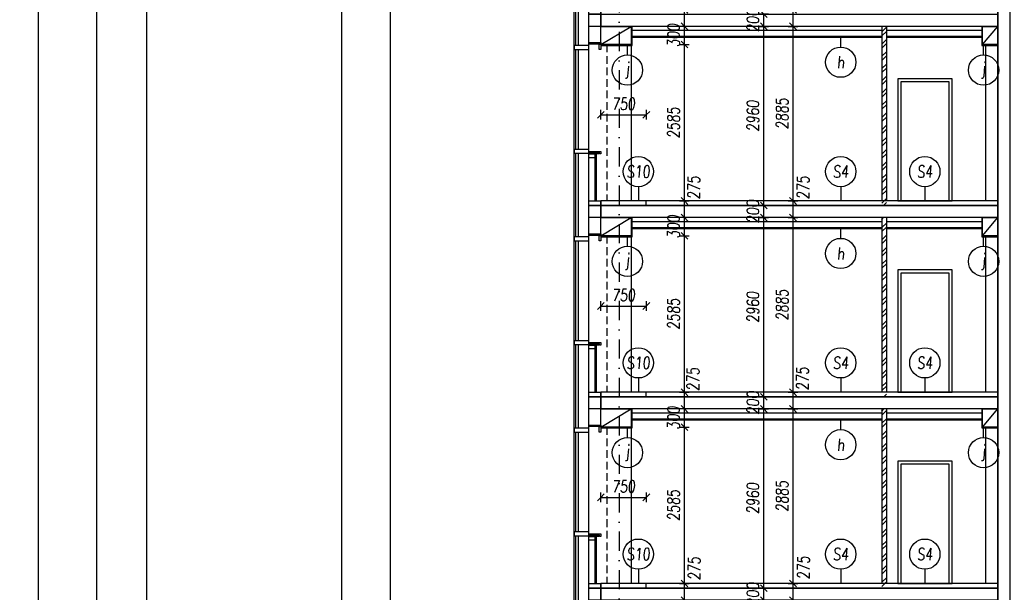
# Model space of a CAD drawing. Header units: millimetres. Extents: x -24606338 to 439687, y 151354 to 480404.
# Tile 26 of 93: x 242572 to 258820, y 201067 to 210527. Entities that reach past the tile are written whole.
import ezdxf
from ezdxf.enums import TextEntityAlignment as Align

# ---------------------------------------------------------------- set-up
doc = ezdxf.new("R2010")
doc.units = ezdxf.units.MM
doc.linetypes.add('ČERCHOVANÁ', pattern=[25.4, 12.7, -6.35, 0, -6.35])
doc.linetypes.add('ČÁRKOVANÁ', pattern=[19.05, 12.7, -6.35])
for name, color, linetype in [('DVERE', 4, 'Continuous'), ('KOTY', 7, 'Continuous'), ('KOTY - FASÁDA', 7, 'Continuous'), ('LEGENDA', 7, 'Continuous'), ('NOVA', 240, 'Continuous'), ('NOVÁ INTERIERY', 240, 'Continuous'), ('OSY', 7, 'Continuous'), ('TENKA', 4, 'Continuous'), ('TLUSTA', 2, 'Continuous'), ('ŽB', 3, 'Continuous')]:
    doc.layers.add(name, color=color, linetype=linetype)
doc.styles.add('CS-ROMANS', font='romans.shx', dxfattribs={"width": 0.75, "oblique": 5})
doc.styles.add('CS-ROMANS_100', font='romans.shx', dxfattribs={"width": 0.75, "oblique": 5, "height": 200})
doc.dimstyles.new('A_KÓTA_100', dxfattribs={"dimtxt": 200, "dimasz": 4, "dimexe": 100, "dimexo": 1500, "dimgap": 80, "dimtad": 1, "dimdec": 0, "dimdsep": 46, "dimtxsty": 'CS-ROMANS_100', "dimblk": 'KOT_CARA20', "dimcen": 90, "dimse1": 1, "dimse2": 1, "dimclrd": 256, "dimclre": 256, "dimclrt": 256, "dimadec": 0, "dimazin": 0, "dimtfac": 1, "dimtdec": 0, "dimtix": 1, "dimtmove": 2, "dimatfit": 3, "dimldrblk": 'OBLIQUE', "dimfxl": 1, "dimfxlon": 1, "dimtolj": 1, "dimarcsym": 0})

# ---------------------------------------------------------------- blocks, each defined once
blk = doc.blocks.new('A$C2F1015B4')
at = {"layer": 'NOVA'}
for points in [[(0, 2592), (-200, 2592), (-200, 2617), (0, 2617)], [(-441, 2502), (-200, 2502), (-200, 2568), (-441, 2568)], [(0, 2502), (-25, 2502), (-25, 2592), (0, 2592)], [(-441, 788), (-200, 788), (-200, 852), (-441, 852)], [(-200, 820), (0, 820), (0, 780), (-20, 780), (-20, 800), (-200, 800)], [(-200, 800), (-34, 800), (-34, 780), (-200, 780)], [(-200, 780), (-100, 780), (-100, 715), (-200, 715)], [(0, -75), (-200, -75), (-200, 0), (0, 0)], [(0, -275), (-200, -275), (-200, -75), (0, -75)]]:
    blk.add_lwpolyline(points, close=True, dxfattribs=at)
for points in [[(-441, -592), (-441, 2568)], [(-411, 852), (-411, 2502)], [(-371, 852), (-371, 2502)], [(-200, -592), (-200, 2568)], [(-411, -592), (-411, 788)], [(-371, -592), (-371, 788)], [(-100, 780), (-100, 0)], [(-75, 800), (-75, 0)]]:
    blk.add_lwpolyline(points, dxfattribs=at)
blk = doc.blocks.new('KOT_CARA20')
for p, q in [((0, 0), (-14.1, -14.1)), ((0, 20), (0, -20)), ((0, 0), (14.1, 14.1))]:
    blk.add_line(p, q)
blk = doc.blocks.new('*D2733')
at = {"layer": 'Defpoints', "color": 0, "transparency": 16777216}
for p in [(255333, 201212), (256490, 201212), (256490, 200937)]:
    blk.add_point(p, dxfattribs=at)
at = {"layer": 'KOTY', "lineweight": -2, "transparency": 16777216}
blk.add_line((255333, 200941), (255333, 201208), dxfattribs=at)
at = {"layer": 'KOTY', "lineweight": -2, "transparency": 16777216, "xscale": 4, "yscale": 4, "zscale": 4}
for p, rotation in [((255333, 201212), 90), ((255333, 200937), 270)]:
    blk.add_blockref('KOT_CARA20', p, dxfattribs=dict(at, rotation=rotation))
at = {"layer": 'KOTY', "transparency": 16777216, "insert": (255505, 201472), "char_height": 200, "attachment_point": 5, "rotation": 90, "style": 'CS-ROMANS_100'}
blk.add_mtext('\\A1;275', dxfattribs=at)
blk = doc.blocks.new('_OBLIQUE')
at = {"color": 0, "linetype": 'ByBlock', "ltscale": 15}
blk.add_line((-0.5, -0.5), (0.5, 0.5), dxfattribs=at)
blk = doc.blocks.new('*D2734')
at = {"layer": 'Defpoints', "color": 0, "transparency": 16777216}
for p in [(255333, 204097), (256490, 204097), (256490, 201212)]:
    blk.add_point(p, dxfattribs=at)
at = {"layer": 'KOTY', "lineweight": -2, "transparency": 16777216}
blk.add_line((255333, 201216), (255333, 204093), dxfattribs=at)
at = {"layer": 'KOTY', "lineweight": -2, "transparency": 16777216, "xscale": 4, "yscale": 4, "zscale": 4}
for p, rotation in [((255333, 204097), 90), ((255333, 201212), 270)]:
    blk.add_blockref('KOT_CARA20', p, dxfattribs=dict(at, rotation=rotation))
at = {"layer": 'KOTY', "transparency": 16777216, "insert": (255153, 202655), "char_height": 200, "attachment_point": 5, "rotation": 90, "style": 'CS-ROMANS_100'}
blk.add_mtext('\\A1;2885', dxfattribs=at)
blk = doc.blocks.new('*D2735')
at = {"layer": 'Defpoints', "color": 0, "transparency": 16777216}
for p in [(255333, 204372), (256490, 204372), (256490, 204097)]:
    blk.add_point(p, dxfattribs=at)
at = {"layer": 'KOTY', "lineweight": -2, "transparency": 16777216}
blk.add_line((255333, 204101), (255333, 204368), dxfattribs=at)
at = {"layer": 'KOTY', "lineweight": -2, "transparency": 16777216, "xscale": 4, "yscale": 4, "zscale": 4}
for p, rotation in [((255333, 204372), 90), ((255333, 204097), 270)]:
    blk.add_blockref('KOT_CARA20', p, dxfattribs=dict(at, rotation=rotation))
at = {"layer": 'KOTY', "transparency": 16777216, "insert": (255489, 204595), "char_height": 200, "attachment_point": 5, "rotation": 90, "style": 'CS-ROMANS_100'}
blk.add_mtext('\\A1;275', dxfattribs=at)
blk = doc.blocks.new('*D2736')
at = {"layer": 'Defpoints', "color": 0, "transparency": 16777216}
for p in [(255333, 207257), (256490, 207257), (256490, 204372)]:
    blk.add_point(p, dxfattribs=at)
at = {"layer": 'KOTY', "lineweight": -2, "transparency": 16777216}
blk.add_line((255333, 204376), (255333, 207253), dxfattribs=at)
at = {"layer": 'KOTY', "lineweight": -2, "transparency": 16777216, "xscale": 4, "yscale": 4, "zscale": 4}
for p, rotation in [((255333, 207257), 90), ((255333, 204372), 270)]:
    blk.add_blockref('KOT_CARA20', p, dxfattribs=dict(at, rotation=rotation))
at = {"layer": 'KOTY', "transparency": 16777216, "insert": (255153, 205815), "char_height": 200, "attachment_point": 5, "rotation": 90, "style": 'CS-ROMANS_100'}
blk.add_mtext('\\A1;2885', dxfattribs=at)
blk = doc.blocks.new('*D2737')
at = {"layer": 'Defpoints', "color": 0, "transparency": 16777216}
for p in [(255333, 207532), (256490, 207532), (256490, 207257)]:
    blk.add_point(p, dxfattribs=at)
at = {"layer": 'KOTY', "lineweight": -2, "transparency": 16777216}
blk.add_line((255333, 207261), (255333, 207528), dxfattribs=at)
at = {"layer": 'KOTY', "lineweight": -2, "transparency": 16777216, "xscale": 4, "yscale": 4, "zscale": 4}
for p, rotation in [((255333, 207532), 90), ((255333, 207257), 270)]:
    blk.add_blockref('KOT_CARA20', p, dxfattribs=dict(at, rotation=rotation))
at = {"layer": 'KOTY', "transparency": 16777216, "insert": (255499, 207751), "char_height": 200, "attachment_point": 5, "rotation": 90, "style": 'CS-ROMANS_100'}
blk.add_mtext('\\A1;275', dxfattribs=at)
blk = doc.blocks.new('*D2738')
at = {"layer": 'Defpoints', "color": 0, "transparency": 16777216}
for p in [(255333, 210417), (256490, 210417), (256490, 207532)]:
    blk.add_point(p, dxfattribs=at)
at = {"layer": 'KOTY', "lineweight": -2, "transparency": 16777216}
blk.add_line((255333, 207536), (255333, 210413), dxfattribs=at)
at = {"layer": 'KOTY', "lineweight": -2, "transparency": 16777216, "xscale": 4, "yscale": 4, "zscale": 4}
for p, rotation in [((255333, 210417), 90), ((255333, 207532), 270)]:
    blk.add_blockref('KOT_CARA20', p, dxfattribs=dict(at, rotation=rotation))
at = {"layer": 'KOTY', "transparency": 16777216, "insert": (255153, 208975), "char_height": 200, "attachment_point": 5, "rotation": 90, "style": 'CS-ROMANS_100'}
blk.add_mtext('\\A1;2885', dxfattribs=at)
blk = doc.blocks.new('*D2739')
at = {"layer": 'Defpoints', "color": 0, "transparency": 16777216}
for p in [(255333, 210692), (256490, 210692), (256490, 210417)]:
    blk.add_point(p, dxfattribs=at)
at = {"layer": 'KOTY', "lineweight": -2, "transparency": 16777216}
blk.add_line((255333, 210421), (255333, 210688), dxfattribs=at)
at = {"layer": 'KOTY', "lineweight": -2, "transparency": 16777216, "xscale": 4, "yscale": 4, "zscale": 4}
for p, rotation in [((255333, 210692), 90), ((255333, 210417), 270)]:
    blk.add_blockref('KOT_CARA20', p, dxfattribs=dict(at, rotation=rotation))
at = {"layer": 'KOTY', "transparency": 16777216, "insert": (255511, 210948), "char_height": 200, "attachment_point": 5, "rotation": 90, "style": 'CS-ROMANS_100'}
blk.add_mtext('\\A1;275', dxfattribs=at)
blk = doc.blocks.new('*D3006')
at = {"layer": 'Defpoints', "color": 0, "transparency": 16777216}
for p in [(253542, 201212), (254335, 201212), (254335, 200937)]:
    blk.add_point(p, dxfattribs=at)
at = {"layer": 'KOTY', "lineweight": -2, "transparency": 16777216}
blk.add_line((253542, 200941), (253542, 201208), dxfattribs=at)
at = {"layer": 'KOTY', "lineweight": -2, "transparency": 16777216, "xscale": 4, "yscale": 4, "zscale": 4}
for p, rotation in [((253542, 201212), 90), ((253542, 200937), 270)]:
    blk.add_blockref('KOT_CARA20', p, dxfattribs=dict(at, rotation=rotation))
at = {"layer": 'KOTY', "transparency": 16777216, "insert": (253703, 201460), "char_height": 200, "attachment_point": 5, "rotation": 90, "style": 'CS-ROMANS_100'}
blk.add_mtext('\\A1;275', dxfattribs=at)
blk = doc.blocks.new('*D3007')
at = {"layer": 'Defpoints', "color": 0, "transparency": 16777216}
for p in [(253542, 203797), (254335, 203797), (254335, 201212)]:
    blk.add_point(p, dxfattribs=at)
at = {"layer": 'KOTY', "lineweight": -2, "transparency": 16777216}
blk.add_line((253542, 201216), (253542, 203793), dxfattribs=at)
at = {"layer": 'KOTY', "lineweight": -2, "transparency": 16777216, "xscale": 4, "yscale": 4, "zscale": 4}
for p, rotation in [((253542, 203797), 90), ((253542, 201212), 270)]:
    blk.add_blockref('KOT_CARA20', p, dxfattribs=dict(at, rotation=rotation))
at = {"layer": 'KOTY', "transparency": 16777216, "insert": (253362, 202505), "char_height": 200, "attachment_point": 5, "rotation": 90, "style": 'CS-ROMANS_100'}
blk.add_mtext('\\A1;2585', dxfattribs=at)
blk = doc.blocks.new('*D3008')
at = {"layer": 'Defpoints', "color": 0, "transparency": 16777216}
for p in [(253542, 204097), (254335, 204097), (254335, 203797)]:
    blk.add_point(p, dxfattribs=at)
at = {"layer": 'KOTY', "lineweight": -2, "transparency": 16777216}
for p, q in [((253542, 204101), (253542, 204105)), ((253542, 203797), (253542, 204097)), ((253542, 203793), (253542, 203789))]:
    blk.add_line(p, q, dxfattribs=at)
at = {"layer": 'KOTY', "lineweight": -2, "transparency": 16777216, "xscale": 4, "yscale": 4, "zscale": 4}
for p, rotation in [((253542, 204097), 270), ((253542, 203797), 90)]:
    blk.add_blockref('KOT_CARA20', p, dxfattribs=dict(at, rotation=rotation))
at = {"layer": 'KOTY', "transparency": 16777216, "insert": (253362, 203947), "char_height": 200, "attachment_point": 5, "rotation": 90, "style": 'CS-ROMANS_100'}
blk.add_mtext('\\A1;300', dxfattribs=at)
blk = doc.blocks.new('*D3009')
at = {"layer": 'Defpoints', "color": 0, "transparency": 16777216}
for p in [(253542, 204372), (254335, 204372), (254335, 204097)]:
    blk.add_point(p, dxfattribs=at)
at = {"layer": 'KOTY', "lineweight": -2, "transparency": 16777216}
blk.add_line((253542, 204101), (253542, 204368), dxfattribs=at)
at = {"layer": 'KOTY', "lineweight": -2, "transparency": 16777216, "xscale": 4, "yscale": 4, "zscale": 4}
for p, rotation in [((253542, 204372), 90), ((253542, 204097), 270)]:
    blk.add_blockref('KOT_CARA20', p, dxfattribs=dict(at, rotation=rotation))
at = {"layer": 'KOTY', "transparency": 16777216, "insert": (253683, 204587), "char_height": 200, "attachment_point": 5, "rotation": 90, "style": 'CS-ROMANS_100'}
blk.add_mtext('\\A1;275', dxfattribs=at)
blk = doc.blocks.new('*D3010')
at = {"layer": 'Defpoints', "color": 0, "transparency": 16777216}
for p in [(253542, 206957), (254335, 206957), (254335, 204372)]:
    blk.add_point(p, dxfattribs=at)
at = {"layer": 'KOTY', "lineweight": -2, "transparency": 16777216}
blk.add_line((253542, 204376), (253542, 206953), dxfattribs=at)
at = {"layer": 'KOTY', "lineweight": -2, "transparency": 16777216, "xscale": 4, "yscale": 4, "zscale": 4}
for p, rotation in [((253542, 206957), 90), ((253542, 204372), 270)]:
    blk.add_blockref('KOT_CARA20', p, dxfattribs=dict(at, rotation=rotation))
at = {"layer": 'KOTY', "transparency": 16777216, "insert": (253362, 205665), "char_height": 200, "attachment_point": 5, "rotation": 90, "style": 'CS-ROMANS_100'}
blk.add_mtext('\\A1;2585', dxfattribs=at)
blk = doc.blocks.new('*D3011')
at = {"layer": 'Defpoints', "color": 0, "transparency": 16777216}
for p in [(253542, 207257), (254335, 207257), (254335, 206957)]:
    blk.add_point(p, dxfattribs=at)
at = {"layer": 'KOTY', "lineweight": -2, "transparency": 16777216}
for p, q in [((253542, 207261), (253542, 207265)), ((253542, 206957), (253542, 207257)), ((253542, 206953), (253542, 206949))]:
    blk.add_line(p, q, dxfattribs=at)
at = {"layer": 'KOTY', "lineweight": -2, "transparency": 16777216, "xscale": 4, "yscale": 4, "zscale": 4}
for p, rotation in [((253542, 207257), 270), ((253542, 206957), 90)]:
    blk.add_blockref('KOT_CARA20', p, dxfattribs=dict(at, rotation=rotation))
at = {"layer": 'KOTY', "transparency": 16777216, "insert": (253362, 207107), "char_height": 200, "attachment_point": 5, "rotation": 90, "style": 'CS-ROMANS_100'}
blk.add_mtext('\\A1;300', dxfattribs=at)
blk = doc.blocks.new('*D3012')
at = {"layer": 'Defpoints', "color": 0, "transparency": 16777216}
for p in [(253542, 207532), (254335, 207532), (254335, 207257)]:
    blk.add_point(p, dxfattribs=at)
at = {"layer": 'KOTY', "lineweight": -2, "transparency": 16777216}
blk.add_line((253542, 207261), (253542, 207528), dxfattribs=at)
at = {"layer": 'KOTY', "lineweight": -2, "transparency": 16777216, "xscale": 4, "yscale": 4, "zscale": 4}
for p, rotation in [((253542, 207532), 90), ((253542, 207257), 270)]:
    blk.add_blockref('KOT_CARA20', p, dxfattribs=dict(at, rotation=rotation))
at = {"layer": 'KOTY', "transparency": 16777216, "insert": (253695, 207751), "char_height": 200, "attachment_point": 5, "rotation": 90, "style": 'CS-ROMANS_100'}
blk.add_mtext('\\A1;275', dxfattribs=at)
blk = doc.blocks.new('*D3013')
at = {"layer": 'Defpoints', "color": 0, "transparency": 16777216}
for p in [(253542, 210117), (254335, 210117), (254335, 207532)]:
    blk.add_point(p, dxfattribs=at)
at = {"layer": 'KOTY', "lineweight": -2, "transparency": 16777216}
blk.add_line((253542, 207536), (253542, 210113), dxfattribs=at)
at = {"layer": 'KOTY', "lineweight": -2, "transparency": 16777216, "xscale": 4, "yscale": 4, "zscale": 4}
for p, rotation in [((253542, 210117), 90), ((253542, 207532), 270)]:
    blk.add_blockref('KOT_CARA20', p, dxfattribs=dict(at, rotation=rotation))
at = {"layer": 'KOTY', "transparency": 16777216, "insert": (253362, 208825), "char_height": 200, "attachment_point": 5, "rotation": 90, "style": 'CS-ROMANS_100'}
blk.add_mtext('\\A1;2585', dxfattribs=at)
blk = doc.blocks.new('*D3014')
at = {"layer": 'Defpoints', "color": 0, "transparency": 16777216}
for p in [(253542, 210417), (254335, 210417), (254335, 210117)]:
    blk.add_point(p, dxfattribs=at)
at = {"layer": 'KOTY', "lineweight": -2, "transparency": 16777216}
for p, q in [((253542, 210421), (253542, 210425)), ((253542, 210117), (253542, 210417)), ((253542, 210113), (253542, 210109))]:
    blk.add_line(p, q, dxfattribs=at)
at = {"layer": 'KOTY', "lineweight": -2, "transparency": 16777216, "xscale": 4, "yscale": 4, "zscale": 4}
for p, rotation in [((253542, 210417), 270), ((253542, 210117), 90)]:
    blk.add_blockref('KOT_CARA20', p, dxfattribs=dict(at, rotation=rotation))
at = {"layer": 'KOTY', "transparency": 16777216, "insert": (253362, 210267), "char_height": 200, "attachment_point": 5, "rotation": 90, "style": 'CS-ROMANS_100'}
blk.add_mtext('\\A1;300', dxfattribs=at)
blk = doc.blocks.new('*D3015')
at = {"layer": 'Defpoints', "color": 0, "transparency": 16777216}
for p in [(253542, 210692), (254335, 210692), (254335, 210417)]:
    blk.add_point(p, dxfattribs=at)
at = {"layer": 'KOTY', "lineweight": -2, "transparency": 16777216}
blk.add_line((253542, 210421), (253542, 210688), dxfattribs=at)
at = {"layer": 'KOTY', "lineweight": -2, "transparency": 16777216, "xscale": 4, "yscale": 4, "zscale": 4}
for p, rotation in [((253542, 210692), 90), ((253542, 210417), 270)]:
    blk.add_blockref('KOT_CARA20', p, dxfattribs=dict(at, rotation=rotation))
at = {"layer": 'KOTY', "transparency": 16777216, "insert": (253683, 210903), "char_height": 200, "attachment_point": 5, "rotation": 90, "style": 'CS-ROMANS_100'}
blk.add_mtext('\\A1;275', dxfattribs=at)
blk = doc.blocks.new('*D3227')
at = {"layer": 'Defpoints', "color": 0, "transparency": 16777216}
for p in [(248689, 250657), (251711, 250657), (251721, 186430)]:
    blk.add_point(p, dxfattribs=at)
at = {"layer": 'KOTY', "lineweight": -2, "transparency": 16777216}
blk.add_line((248689, 186434), (248689, 250653), dxfattribs=at)
at = {"layer": 'KOTY', "lineweight": -2, "transparency": 16777216, "xscale": 4, "yscale": 4, "zscale": 4}
for p, rotation in [((248689, 250657), 90), ((248689, 186430), 270)]:
    blk.add_blockref('KOT_CARA20', p, dxfattribs=dict(at, rotation=rotation))
at = {"layer": 'KOTY', "transparency": 16777216, "insert": (248509, 218543), "char_height": 200, "attachment_point": 5, "rotation": 90, "style": 'CS-ROMANS_100'}
blk.add_mtext('\\A1;64228', dxfattribs=at)
blk = doc.blocks.new('*D3228')
at = {"layer": 'Defpoints', "color": 0, "transparency": 16777216}
for p in [(258424, 253725), (247884, 186430), (251841, 186430)]:
    blk.add_point(p, dxfattribs=at)
at = {"layer": 'KOTY', "lineweight": -2, "transparency": 16777216}
blk.add_line((247884, 253721), (247884, 186434), dxfattribs=at)
at = {"layer": 'KOTY', "lineweight": -2, "transparency": 16777216, "xscale": 4, "yscale": 4, "zscale": 4}
for p, rotation in [((247884, 253725), 90), ((247884, 186430), 270)]:
    blk.add_blockref('KOT_CARA20', p, dxfattribs=dict(at, rotation=rotation))
at = {"layer": 'KOTY', "transparency": 16777216, "insert": (247704, 220077), "char_height": 200, "attachment_point": 5, "rotation": 90, "style": 'CS-ROMANS_100'}
blk.add_mtext('\\A1;67296', dxfattribs=at)
blk = doc.blocks.new('*D3236')
at = {"layer": 'Defpoints', "color": 0, "transparency": 16777216}
for p in [(252912, 202636), (252162, 201212), (252912, 201212)]:
    blk.add_point(p, dxfattribs=at)
at = {"layer": 'KOTY - FASÁDA', "lineweight": -2, "transparency": 16777216}
blk.add_line((252166, 202636), (252908, 202636), dxfattribs=at)
at = {"layer": 'KOTY - FASÁDA', "lineweight": -2, "transparency": 16777216, "xscale": 4, "yscale": 4, "zscale": 4, "rotation": 180}
blk.add_blockref('KOT_CARA20', (252162, 202636), dxfattribs=at)
at = {"layer": 'KOTY - FASÁDA', "lineweight": -2, "transparency": 16777216, "xscale": 4, "yscale": 4, "zscale": 4}
blk.add_blockref('KOT_CARA20', (252912, 202636), dxfattribs=at)
at = {"layer": 'KOTY - FASÁDA', "transparency": 16777216, "insert": (252537, 202816), "char_height": 200, "attachment_point": 5, "style": 'CS-ROMANS_100'}
blk.add_mtext('\\A1;750', dxfattribs=at)
blk = doc.blocks.new('*D3237')
at = {"layer": 'Defpoints', "color": 0, "transparency": 16777216}
for p in [(252912, 205796), (252162, 204372), (252912, 204372)]:
    blk.add_point(p, dxfattribs=at)
at = {"layer": 'KOTY - FASÁDA', "lineweight": -2, "transparency": 16777216}
blk.add_line((252166, 205796), (252908, 205796), dxfattribs=at)
at = {"layer": 'KOTY - FASÁDA', "lineweight": -2, "transparency": 16777216, "xscale": 4, "yscale": 4, "zscale": 4, "rotation": 180}
blk.add_blockref('KOT_CARA20', (252162, 205796), dxfattribs=at)
at = {"layer": 'KOTY - FASÁDA', "lineweight": -2, "transparency": 16777216, "xscale": 4, "yscale": 4, "zscale": 4}
blk.add_blockref('KOT_CARA20', (252912, 205796), dxfattribs=at)
at = {"layer": 'KOTY - FASÁDA', "transparency": 16777216, "insert": (252537, 205976), "char_height": 200, "attachment_point": 5, "style": 'CS-ROMANS_100'}
blk.add_mtext('\\A1;750', dxfattribs=at)
blk = doc.blocks.new('*D3238')
at = {"layer": 'Defpoints', "color": 0, "transparency": 16777216}
for p in [(252912, 208956), (252162, 207532), (252912, 207532)]:
    blk.add_point(p, dxfattribs=at)
at = {"layer": 'KOTY - FASÁDA', "lineweight": -2, "transparency": 16777216}
blk.add_line((252166, 208956), (252908, 208956), dxfattribs=at)
at = {"layer": 'KOTY - FASÁDA', "lineweight": -2, "transparency": 16777216, "xscale": 4, "yscale": 4, "zscale": 4, "rotation": 180}
blk.add_blockref('KOT_CARA20', (252162, 208956), dxfattribs=at)
at = {"layer": 'KOTY - FASÁDA', "lineweight": -2, "transparency": 16777216, "xscale": 4, "yscale": 4, "zscale": 4}
blk.add_blockref('KOT_CARA20', (252912, 208956), dxfattribs=at)
at = {"layer": 'KOTY - FASÁDA', "transparency": 16777216, "insert": (252537, 209136), "char_height": 200, "attachment_point": 5, "style": 'CS-ROMANS_100'}
blk.add_mtext('\\A1;750', dxfattribs=at)
blk = doc.blocks.new('*D3486')
at = {"layer": 'Defpoints', "color": 0, "transparency": 16777216}
for p in [(242883, 253679), (260169, 253679), (256412, 187832)]:
    blk.add_point(p, dxfattribs=at)
at = {"layer": 'TENKA', "lineweight": -2, "transparency": 16777216}
blk.add_line((242883, 187836), (242883, 253675), dxfattribs=at)
at = {"layer": 'TENKA', "lineweight": -2, "transparency": 16777216, "xscale": 4, "yscale": 4, "zscale": 4}
for p, rotation in [((242883, 253679), 90), ((242883, 187832), 270)]:
    blk.add_blockref('KOT_CARA20', p, dxfattribs=dict(at, rotation=rotation))
at = {"layer": 'TENKA', "transparency": 16777216, "insert": (242703, 220756), "char_height": 200, "attachment_point": 5, "rotation": 90, "style": 'CS-ROMANS_100'}
blk.add_mtext('\\A1;65847', dxfattribs=at)
blk = doc.blocks.new('*D3487')
at = {"layer": 'Defpoints', "color": 0, "transparency": 16777216}
for p in [(250115, 250677), (243837, 187832), (256052, 187832)]:
    blk.add_point(p, dxfattribs=at)
at = {"layer": 'TENKA', "lineweight": -2, "transparency": 16777216}
blk.add_line((243837, 250673), (243837, 187836), dxfattribs=at)
at = {"layer": 'TENKA', "lineweight": -2, "transparency": 16777216, "xscale": 4, "yscale": 4, "zscale": 4}
for p, rotation in [((243837, 250677), 90), ((243837, 187832), 270)]:
    blk.add_blockref('KOT_CARA20', p, dxfattribs=dict(at, rotation=rotation))
at = {"layer": 'TENKA', "transparency": 16777216, "insert": (243657, 219255), "char_height": 200, "attachment_point": 5, "rotation": 90, "style": 'CS-ROMANS_100'}
blk.add_mtext('\\A1;62845', dxfattribs=at)
blk = doc.blocks.new('*D3521')
at = {"layer": 'Defpoints', "color": 0, "transparency": 16777216}
for p in [(254851, 201137), (255032, 201137), (254972, 200937)]:
    blk.add_point(p, dxfattribs=at)
at = {"layer": 'KOTY', "lineweight": -2, "transparency": 16777216}
for p, q in [((254851, 201141), (254851, 201145)), ((254851, 200937), (254851, 201137)), ((254851, 200933), (254851, 200929))]:
    blk.add_line(p, q, dxfattribs=at)
at = {"layer": 'KOTY', "lineweight": -2, "transparency": 16777216, "xscale": 4, "yscale": 4, "zscale": 4}
for p, rotation in [((254851, 201137), 270), ((254851, 200937), 90)]:
    blk.add_blockref('KOT_CARA20', p, dxfattribs=dict(at, rotation=rotation))
at = {"layer": 'KOTY', "transparency": 16777216, "insert": (254671, 201037), "char_height": 200, "attachment_point": 5, "rotation": 90, "style": 'CS-ROMANS_100'}
blk.add_mtext('\\A1;200', dxfattribs=at)
blk = doc.blocks.new('*D3522')
at = {"layer": 'Defpoints', "color": 0, "transparency": 16777216}
for p in [(254851, 204097), (254927, 204097), (255032, 201137)]:
    blk.add_point(p, dxfattribs=at)
at = {"layer": 'KOTY', "lineweight": -2, "transparency": 16777216}
blk.add_line((254851, 201141), (254851, 204093), dxfattribs=at)
at = {"layer": 'KOTY', "lineweight": -2, "transparency": 16777216, "xscale": 4, "yscale": 4, "zscale": 4}
for p, rotation in [((254851, 204097), 90), ((254851, 201137), 270)]:
    blk.add_blockref('KOT_CARA20', p, dxfattribs=dict(at, rotation=rotation))
at = {"layer": 'KOTY', "transparency": 16777216, "insert": (254671, 202617), "char_height": 200, "attachment_point": 5, "rotation": 90, "style": 'CS-ROMANS_100'}
blk.add_mtext('\\A1;2960', dxfattribs=at)
blk = doc.blocks.new('*D3523')
at = {"layer": 'Defpoints', "color": 0, "transparency": 16777216}
for p in [(254851, 204297), (254939, 204297), (254927, 204097)]:
    blk.add_point(p, dxfattribs=at)
at = {"layer": 'KOTY', "lineweight": -2, "transparency": 16777216}
for p, q in [((254851, 204301), (254851, 204305)), ((254851, 204097), (254851, 204297)), ((254851, 204093), (254851, 204089))]:
    blk.add_line(p, q, dxfattribs=at)
at = {"layer": 'KOTY', "lineweight": -2, "transparency": 16777216, "xscale": 4, "yscale": 4, "zscale": 4}
for p, rotation in [((254851, 204297), 270), ((254851, 204097), 90)]:
    blk.add_blockref('KOT_CARA20', p, dxfattribs=dict(at, rotation=rotation))
at = {"layer": 'KOTY', "transparency": 16777216, "insert": (254671, 204197), "char_height": 200, "attachment_point": 5, "rotation": 90, "style": 'CS-ROMANS_100'}
blk.add_mtext('\\A1;200', dxfattribs=at)
blk = doc.blocks.new('*D3524')
at = {"layer": 'Defpoints', "color": 0, "transparency": 16777216}
for p in [(254851, 207257), (255012, 207257), (254939, 204297)]:
    blk.add_point(p, dxfattribs=at)
at = {"layer": 'KOTY', "lineweight": -2, "transparency": 16777216}
blk.add_line((254851, 204301), (254851, 207253), dxfattribs=at)
at = {"layer": 'KOTY', "lineweight": -2, "transparency": 16777216, "xscale": 4, "yscale": 4, "zscale": 4}
for p, rotation in [((254851, 207257), 90), ((254851, 204297), 270)]:
    blk.add_blockref('KOT_CARA20', p, dxfattribs=dict(at, rotation=rotation))
at = {"layer": 'KOTY', "transparency": 16777216, "insert": (254671, 205777), "char_height": 200, "attachment_point": 5, "rotation": 90, "style": 'CS-ROMANS_100'}
blk.add_mtext('\\A1;2960', dxfattribs=at)
blk = doc.blocks.new('*D3525')
at = {"layer": 'Defpoints', "color": 0, "transparency": 16777216}
for p in [(254851, 207457), (254992, 207457), (255012, 207257)]:
    blk.add_point(p, dxfattribs=at)
at = {"layer": 'KOTY', "lineweight": -2, "transparency": 16777216}
for p, q in [((254851, 207461), (254851, 207465)), ((254851, 207257), (254851, 207457)), ((254851, 207253), (254851, 207249))]:
    blk.add_line(p, q, dxfattribs=at)
at = {"layer": 'KOTY', "lineweight": -2, "transparency": 16777216, "xscale": 4, "yscale": 4, "zscale": 4}
for p, rotation in [((254851, 207457), 270), ((254851, 207257), 90)]:
    blk.add_blockref('KOT_CARA20', p, dxfattribs=dict(at, rotation=rotation))
at = {"layer": 'KOTY', "transparency": 16777216, "insert": (254671, 207357), "char_height": 200, "attachment_point": 5, "rotation": 90, "style": 'CS-ROMANS_100'}
blk.add_mtext('\\A1;200', dxfattribs=at)
blk = doc.blocks.new('*D3526')
at = {"layer": 'Defpoints', "color": 0, "transparency": 16777216}
for p in [(254851, 210417), (255033, 210417), (254992, 207457)]:
    blk.add_point(p, dxfattribs=at)
at = {"layer": 'KOTY', "lineweight": -2, "transparency": 16777216}
blk.add_line((254851, 207461), (254851, 210413), dxfattribs=at)
at = {"layer": 'KOTY', "lineweight": -2, "transparency": 16777216, "xscale": 4, "yscale": 4, "zscale": 4}
for p, rotation in [((254851, 210417), 90), ((254851, 207457), 270)]:
    blk.add_blockref('KOT_CARA20', p, dxfattribs=dict(at, rotation=rotation))
at = {"layer": 'KOTY', "transparency": 16777216, "insert": (254671, 208937), "char_height": 200, "attachment_point": 5, "rotation": 90, "style": 'CS-ROMANS_100'}
blk.add_mtext('\\A1;2960', dxfattribs=at)
blk = doc.blocks.new('*D3527')
at = {"layer": 'Defpoints', "color": 0, "transparency": 16777216}
for p in [(254851, 210617), (255022, 210617), (255033, 210417)]:
    blk.add_point(p, dxfattribs=at)
at = {"layer": 'KOTY', "lineweight": -2, "transparency": 16777216}
for p, q in [((254851, 210621), (254851, 210625)), ((254851, 210417), (254851, 210617)), ((254851, 210413), (254851, 210409))]:
    blk.add_line(p, q, dxfattribs=at)
at = {"layer": 'KOTY', "lineweight": -2, "transparency": 16777216, "xscale": 4, "yscale": 4, "zscale": 4}
for p, rotation in [((254851, 210617), 270), ((254851, 210417), 90)]:
    blk.add_blockref('KOT_CARA20', p, dxfattribs=dict(at, rotation=rotation))
at = {"layer": 'KOTY', "transparency": 16777216, "insert": (254671, 210517), "char_height": 200, "attachment_point": 5, "rotation": 90, "style": 'CS-ROMANS_100'}
blk.add_mtext('\\A1;200', dxfattribs=at)

msp = doc.modelspace()

# ---------------------------------------------------------------- hatches: boundary and pattern name
at = {"layer": 'NOVA'}
h = msp.add_hatch(dxfattribs=at)
h.set_pattern_fill('ANSI32', color=256, scale=15)
h.paths.add_polyline_path([(256798.809, 207457.158), (256873.809, 207457.158), (256873.809, 210417.158), (256798.809, 210417.158)])
h = msp.add_hatch(dxfattribs=at)
h.set_pattern_fill('ANSI32', color=256, scale=15)
h.paths.add_polyline_path([(256798.809, 204297.158), (256873.809, 204297.158), (256873.809, 207257.158), (256798.809, 207257.158)])
h = msp.add_hatch(dxfattribs=at)
h.set_pattern_fill('ANSI32', color=256, scale=15)
h.paths.add_polyline_path([(256798.809, 201137.158), (256873.809, 201137.158), (256873.809, 204097.158), (256798.809, 204097.158)])

# ---------------------------------------------------------------- linework, layer by layer
at = {"layer": 'DVERE'}
for points in [[(257061.809, 207532.158), (257961.809, 207532.158), (257961.809, 209552.158), (257061.809, 209552.158)], [(257061.809, 207532.158), (257961.809, 207532.158), (257961.809, 209552.158), (257061.809, 209552.158)], [(257111.809, 207532.158), (257911.809, 207532.158), (257911.809, 209502.158), (257111.809, 209502.158)], [(257111.809, 207532.158), (257911.809, 207532.158), (257911.809, 209502.158), (257111.809, 209502.158)], [(257061.809, 204372.158), (257961.809, 204372.158), (257961.809, 206392.158), (257061.809, 206392.158)], [(257061.809, 204372.158), (257961.809, 204372.158), (257961.809, 206392.158), (257061.809, 206392.158)], [(257111.809, 204372.158), (257911.809, 204372.158), (257911.809, 206342.158), (257111.809, 206342.158)], [(257111.809, 204372.158), (257911.809, 204372.158), (257911.809, 206342.158), (257111.809, 206342.158)], [(257061.809, 201212.158), (257961.809, 201212.158), (257961.809, 203232.158), (257061.809, 203232.158)], [(257061.809, 201212.158), (257961.809, 201212.158), (257961.809, 203232.158), (257061.809, 203232.158)], [(257111.809, 201212.158), (257911.809, 201212.158), (257911.809, 203182.158), (257111.809, 203182.158)], [(257111.809, 201212.158), (257911.809, 201212.158), (257911.809, 203182.158), (257111.809, 203182.158)]]:
    msp.add_lwpolyline(points, close=True, dxfattribs=at)
at = {"layer": 'KOTY'}
for p, q in [((252599.949, 209944.9), (252599.949, 210102.158)), ((256119.998, 210074.9), (256119.998, 210232.158)), ((258477.21, 209944.9), (258477.21, 210102.158)), ((252780.664, 207768.146), (252780.664, 207536.186)), ((256119.998, 207768.146), (256119.998, 207536.186)), ((257508.144, 207768.146), (257508.144, 207536.186)), ((256119.998, 206914.9), (256119.998, 207072.158)), ((252599.949, 206784.9), (252599.949, 206942.158)), ((258477.21, 206784.9), (258477.21, 206942.158)), ((252780.664, 204608.146), (252780.664, 204376.186)), ((256119.998, 204608.146), (256119.998, 204376.186)), ((257508.144, 204608.146), (257508.144, 204376.186)), ((256119.998, 203754.9), (256119.998, 203912.158)), ((252599.949, 203624.9), (252599.949, 203782.158)), ((258477.21, 203624.9), (258477.21, 203782.158)), ((252780.664, 201448.146), (252780.664, 201216.186)), ((256119.998, 201448.146), (256119.998, 201216.186)), ((257508.144, 201448.146), (257508.144, 201216.186))]:
    msp.add_line(p, q, dxfattribs=at)
at = {"layer": 'KOTY', "ltscale": 20}
for centre in [(252599.949, 209694.9), (256119.998, 209824.9), (258477.21, 209694.9), (252780.664, 208018.146), (256119.998, 208018.146), (257508.144, 208018.146), (256119.998, 206664.9), (252599.949, 206534.9), (258477.21, 206534.9), (252780.664, 204858.146), (256119.998, 204858.146), (257508.144, 204858.146), (256119.998, 203504.9), (252599.949, 203374.9), (258477.21, 203374.9), (252780.664, 201698.146), (256119.998, 201698.146), (257508.144, 201698.146)]:
    msp.add_circle(centre, 250, dxfattribs=at)
at = {"layer": 'LEGENDA'}
msp.add_lwpolyline([(244666.663, 172732.158), (296666.663, 172732.158), (296666.663, 261832.158), (244666.663, 261832.158)], close=True, dxfattribs=at)
at = {"layer": 'NOVA'}
for points in [[(252161.809, 207457.158), (252911.809, 207457.158), (252911.809, 207532.158), (252161.809, 207532.158)], [(252161.809, 204297.158), (252911.809, 204297.158), (252911.809, 204372.158), (252161.809, 204372.158)], [(252161.809, 201137.158), (252911.809, 201137.158), (252911.809, 201212.158), (252161.809, 201212.158)]]:
    msp.add_lwpolyline(points, close=True, dxfattribs=at)
at = {"layer": 'NOVÁ INTERIERY'}
for points in [[(252161.809, 210102.158), (252676.809, 210102.158), (252676.809, 210417.158)], [(256799.809, 210417.158), (256799.809, 207532.158)], [(256874.809, 210417.158), (256874.809, 207532.158)], [(258446.809, 210417.158), (258446.809, 210102.158), (258711.809, 210102.158)], [(256798.809, 210347.158), (252676.809, 210347.158)], [(256798.809, 210247.158), (252676.809, 210247.158)], [(258446.809, 210347.158), (256873.809, 210347.158)], [(258446.809, 210247.158), (256873.809, 210247.158)], [(256798.809, 210232.158), (252676.809, 210232.158)], [(258446.809, 210232.158), (256873.809, 210232.158)], [(252161.809, 206942.158), (252676.809, 206942.158), (252676.809, 207257.158)], [(256798.809, 207187.158), (252676.809, 207187.158)], [(256799.809, 207257.158), (256799.809, 204372.158)], [(258446.809, 207187.158), (256873.809, 207187.158)], [(256874.809, 207257.158), (256874.809, 204372.158)], [(258446.809, 207257.158), (258446.809, 206942.158), (258711.809, 206942.158)], [(256798.809, 207087.158), (252676.809, 207087.158)], [(256798.809, 207072.158), (252676.809, 207072.158)], [(258446.809, 207087.158), (256873.809, 207087.158)], [(258446.809, 207072.158), (256873.809, 207072.158)], [(252161.809, 203782.158), (252676.809, 203782.158), (252676.809, 204097.158)], [(256799.809, 204097.158), (256799.809, 201212.158)], [(256874.809, 204097.158), (256874.809, 201212.158)], [(258446.809, 204097.158), (258446.809, 203782.158), (258711.809, 203782.158)], [(256798.809, 204027.158), (252676.809, 204027.158)], [(256798.809, 203927.158), (252676.809, 203927.158)], [(256798.809, 203912.158), (252676.809, 203912.158)], [(258446.809, 204027.158), (256873.809, 204027.158)], [(258446.809, 203927.158), (256873.809, 203927.158)], [(258446.809, 203912.158), (256873.809, 203912.158)]]:
    msp.add_lwpolyline(points, dxfattribs=at)
for points in [[(257061.809, 207532.158), (257961.809, 207532.158), (257961.809, 209552.158), (257061.809, 209552.158)], [(257111.809, 207532.158), (257911.809, 207532.158), (257911.809, 209502.158), (257111.809, 209502.158)], [(257061.809, 204372.158), (257961.809, 204372.158), (257961.809, 206392.158), (257061.809, 206392.158)], [(257111.809, 204372.158), (257911.809, 204372.158), (257911.809, 206342.158), (257111.809, 206342.158)], [(257061.809, 201212.158), (257961.809, 201212.158), (257961.809, 203232.158), (257061.809, 203232.158)], [(257111.809, 201212.158), (257911.809, 201212.158), (257911.809, 203182.158), (257111.809, 203182.158)]]:
    msp.add_lwpolyline(points, close=True, dxfattribs=at)
at = {"layer": 'OSY', "linetype": 'ČERCHOVANÁ', "ltscale": 25}
for p, q in [((252461.809, 251607.158), (252461.809, 174688.935)), ((258711.809, 251607.158), (258711.809, 174688.935))]:
    msp.add_line(p, q, dxfattribs=at)
at = {"layer": 'TENKA'}
for points in [[(252161.809, 210117.158), (252661.809, 210417.158)], [(252661.809, 210417.158), (252661.809, 207532.158)], [(258461.809, 210117.158), (258711.809, 210417.158)], [(258511.809, 210117.158), (258511.809, 207532.158)], [(258711.809, 207457.158), (252161.809, 207457.158)], [(252161.809, 206957.158), (252661.809, 207257.158)], [(252661.809, 207257.158), (252661.809, 204372.158)], [(258461.809, 206957.158), (258711.809, 207257.158)], [(258511.809, 206957.158), (258511.809, 204372.158)], [(258711.809, 204297.158), (252161.809, 204297.158)], [(252161.809, 203797.158), (252661.809, 204097.158)], [(252661.809, 204097.158), (252661.809, 201212.158)], [(258461.809, 203797.158), (258711.809, 204097.158)], [(258511.809, 203797.158), (258511.809, 201212.158)], [(258711.809, 201137.158), (252161.809, 201137.158)]]:
    msp.add_lwpolyline(points, dxfattribs=at)
at = {"layer": 'TENKA', "linetype": 'ČÁRKOVANÁ', "ltscale": 10}
for points in [[(252261.809, 210117.158), (252261.809, 207532.158)], [(252261.809, 206957.158), (252261.809, 204372.158)], [(252261.809, 203797.158), (252261.809, 201212.158)]]:
    msp.add_lwpolyline(points, dxfattribs=at)
at = {"layer": 'TLUSTA'}
for points in [[(258711.809, 245177.158), (258711.809, 191157.158)], [(252161.809, 210417.158), (252161.809, 210692.158)], [(258711.809, 210417.158), (252161.809, 210417.158)], [(258711.809, 207532.158), (252161.809, 207532.158)], [(252161.809, 207257.158), (252161.809, 207532.158)], [(258711.809, 207257.158), (252161.809, 207257.158)], [(258711.809, 204372.158), (252161.809, 204372.158)], [(252161.809, 204097.158), (252161.809, 204372.158)], [(258711.809, 204097.158), (252161.809, 204097.158)], [(258711.809, 201212.158), (252161.809, 201212.158)], [(252161.809, 200937.158), (252161.809, 201212.158)]]:
    msp.add_lwpolyline(points, dxfattribs=at)
for points in [[(252161.809, 210417.158), (252661.809, 210417.158), (252661.809, 210117.158), (252161.809, 210117.158)], [(258461.809, 210417.158), (258711.809, 210417.158), (258711.809, 210117.158), (258461.809, 210117.158)], [(252161.809, 207257.158), (252661.809, 207257.158), (252661.809, 206957.158), (252161.809, 206957.158)], [(258461.809, 207257.158), (258711.809, 207257.158), (258711.809, 206957.158), (258461.809, 206957.158)], [(252161.809, 204097.158), (252661.809, 204097.158), (252661.809, 203797.158), (252161.809, 203797.158)], [(258461.809, 204097.158), (258711.809, 204097.158), (258711.809, 203797.158), (258461.809, 203797.158)]]:
    msp.add_lwpolyline(points, close=True, dxfattribs=at)
at = {"layer": 'ŽB'}
for points in [[(258711.809, 245237.158), (258911.809, 245237.158), (258911.809, 191157.158), (258711.809, 191157.158)], [(252161.809, 210617.158), (258711.809, 210617.158), (258711.809, 210417.158), (252161.809, 210417.158)], [(252161.809, 210417.158), (252661.809, 210417.158), (252661.809, 210117.158), (252161.809, 210117.158)], [(258461.809, 210417.158), (258711.809, 210417.158), (258711.809, 210117.158), (258461.809, 210117.158)], [(252161.809, 207457.158), (258711.809, 207457.158), (258711.809, 207257.158), (252161.809, 207257.158)], [(252161.809, 207257.158), (252661.809, 207257.158), (252661.809, 206957.158), (252161.809, 206957.158)], [(258461.809, 207257.158), (258711.809, 207257.158), (258711.809, 206957.158), (258461.809, 206957.158)], [(252161.809, 204297.158), (258711.809, 204297.158), (258711.809, 204097.158), (252161.809, 204097.158)], [(252161.809, 204097.158), (252661.809, 204097.158), (252661.809, 203797.158), (252161.809, 203797.158)], [(258461.809, 204097.158), (258711.809, 204097.158), (258711.809, 203797.158), (258461.809, 203797.158)], [(252161.809, 201137.158), (258711.809, 201137.158), (258711.809, 200937.158), (252161.809, 200937.158)]]:
    msp.add_lwpolyline(points, close=True, dxfattribs=at)

# ---------------------------------------------------------------- block references
at = {"layer": 'NOVA'}
for p in [(252161.809, 210692.158), (252161.809, 207532.158), (252161.809, 204372.158), (252161.809, 201212.158)]:
    msp.add_blockref('A$C2F1015B4', p, dxfattribs=at)

# ---------------------------------------------------------------- texts
at = {"layer": 'KOTY', "ltscale": 20, "style": 'CS-ROMANS', "oblique": 5, "width": 0.75}
for s, p in [('h', (256119.998, 209824.9)), ('j', (252599.949, 209694.9)), ('j', (258477.21, 209694.9)), ('S10', (252780.664, 208018.146)), ('S4', (256119.998, 208018.146)), ('S4', (257508.144, 208018.146)), ('j', (252599.949, 206534.9)), ('h', (256119.998, 206664.9)), ('j', (258477.21, 206534.9)), ('S10', (252780.664, 204858.146)), ('S4', (256119.998, 204858.146)), ('S4', (257508.144, 204858.146)), ('h', (256119.998, 203504.9)), ('j', (252599.949, 203374.9)), ('j', (258477.21, 203374.9)), ('S10', (252780.664, 201698.146)), ('S4', (256119.998, 201698.146)), ('S4', (257508.144, 201698.146))]:
    msp.add_text(s, height=200, dxfattribs=at).set_placement(p, align=Align.MIDDLE)

# ---------------------------------------------------------------- dimensions: what is measured, and where the dimension line sits
at = {"layer": 'KOTY'}
for base, p1, p2, picture, middle in [((247883.833054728, 186429.657583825), (258423.772253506, 253725.157598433), (251841.336645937, 186429.657583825), '*D3228', (247703.833054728, 220077.407591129)), ((248688.909943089, 250657.157598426), (251720.864620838, 186429.657583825), (251710.864669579, 250657.157598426), '*D3227', (248508.909943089, 218543.407591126)), ((254850.898, 210617.158), (255033.277, 210417.158), (255022.066, 210617.158), '*D3527', (254670.898, 210517.158)), ((253542.39, 210417.158), (254335.037, 210117.158), (254335.037, 210417.158), '*D3014', (253362.39, 210267.158)), ((254850.898, 210417.158), (254991.68, 207457.158), (255033.277, 210417.158), '*D3526', (254670.898, 208937.158)), ((253542.39, 210117.158), (254335.037, 207532.158), (254335.037, 210117.158), '*D3013', (253362.39, 208824.658)), ((254850.898, 207457.158), (255012.39, 207257.158), (254991.68, 207457.158), '*D3525', (254670.898, 207357.158)), ((253542.39, 207257.158), (254335.037, 206957.158), (254335.037, 207257.158), '*D3011', (253362.39, 207107.158)), ((254850.898, 207257.158), (254938.577, 204297.158), (255012.39, 207257.158), '*D3524', (254670.898, 205777.158)), ((253542.39, 206957.158), (254335.037, 204372.158), (254335.037, 206957.158), '*D3010', (253362.39, 205664.658)), ((254850.898, 204297.158), (254926.717, 204097.158), (254938.577, 204297.158), '*D3523', (254670.898, 204197.158)), ((253542.39, 204097.158), (254335.037, 203797.158), (254335.037, 204097.158), '*D3008', (253362.39, 203947.158)), ((254850.898, 204097.158), (255032.274, 201137.158), (254926.717, 204097.158), '*D3522', (254670.898, 202617.158)), ((253542.39, 203797.158), (254335.037, 201212.158), (254335.037, 203797.158), '*D3007', (253362.39, 202504.658)), ((254850.898, 201137.158), (254972.032, 200937.158), (255032.274, 201137.158), '*D3521', (254670.898, 201037.158))]:
    dim = msp.add_linear_dim(base=base, p1=p1, p2=p2, angle=90, dimstyle='A_KÓTA_100', dxfattribs=at)
    dim.commit()
    dim.dimension.update_dxf_attribs({"geometry": picture, "text_midpoint": middle})
for base, p1, p2, picture, middle in [((253542.39, 210692.158), (254335.037, 210417.158), (254335.037, 210692.158), '*D3015', (253682.608, 210903.109)), ((255333.495, 210692.158), (256489.84, 210417.158), (256489.84, 210692.158), '*D2739', (255511.257, 210948.209)), ((253542.39, 207532.158), (254335.037, 207257.158), (254335.037, 207532.158), '*D3012', (253695.113, 207751.287)), ((255333.495, 207532.158), (256489.84, 207257.158), (256489.84, 207532.158), '*D2737', (255499.048, 207750.718)), ((253542.39, 204372.158), (254335.037, 204097.158), (254335.037, 204372.158), '*D3009', (253683.497, 204586.929)), ((255333.495, 204372.158), (256489.84, 204097.158), (256489.84, 204372.158), '*D2735', (255489.329, 204595.203)), ((253542.39, 201212.158), (254335.037, 200937.158), (254335.037, 201212.158), '*D3006', (253703.469, 201460.284)), ((255333.495, 201212.158), (256489.84, 200937.158), (256489.84, 201212.158), '*D2733', (255505.39, 201472.109))]:
    dim = msp.add_linear_dim(base=base, p1=p1, p2=p2, angle=90, dimstyle='A_KÓTA_100', dxfattribs=at)
    dim.commit()
    dim.dimension.update_dxf_attribs({"geometry": picture, "text_midpoint": middle, "dimtype": 160})
for base, p1, p2, picture, middle in [((255333.495, 210417.158), (256489.84, 207532.158), (256489.84, 210417.158), '*D2738', (255153.495, 208974.658)), ((255333.495, 207257.158), (256489.84, 204372.158), (256489.84, 207257.158), '*D2736', (255153.495, 205814.658)), ((255333.495, 204097.158), (256489.84, 201212.158), (256489.84, 204097.158), '*D2734', (255153.495, 202654.658))]:
    dim = msp.add_linear_dim(base=base, p1=p1, p2=p2, angle=90, dimstyle='A_KÓTA_100', override={"dimtxsty": 'CS-ROMANS_100'}, dxfattribs=at)
    dim.commit()
    dim.dimension.update_dxf_attribs({"geometry": picture, "text_midpoint": middle})
at = {"layer": 'KOTY - FASÁDA'}
for base, p1, p2, picture, middle in [((252911.809, 208956.048), (252161.809, 207532.158), (252911.809, 207532.158), '*D3238', (252536.809, 209136.048)), ((252911.809, 205796.048), (252161.809, 204372.158), (252911.809, 204372.158), '*D3237', (252536.809, 205976.048)), ((252911.809, 202636.048), (252161.809, 201212.158), (252911.809, 201212.158), '*D3236', (252536.809, 202816.048))]:
    dim = msp.add_linear_dim(base=base, p1=p1, p2=p2, dimstyle='A_KÓTA_100', dxfattribs=at)
    dim.commit()
    dim.dimension.update_dxf_attribs({"geometry": picture, "text_midpoint": middle})
at = {"layer": 'TENKA'}
for base, p1, p2, picture, middle in [((242883.353, 253679.158), (256411.809, 187832.158), (260168.942, 253679.158), '*D3486', (242703.353, 220755.658)), ((243836.841, 187832.158), (250115.145, 250677.158), (256051.819, 187832.158), '*D3487', (243656.841, 219254.658))]:
    dim = msp.add_linear_dim(base=base, p1=p1, p2=p2, angle=90, dimstyle='A_KÓTA_100', dxfattribs=at)
    dim.commit()
    dim.dimension.update_dxf_attribs({"geometry": picture, "text_midpoint": middle})

doc.saveas('drawing.dxf')
